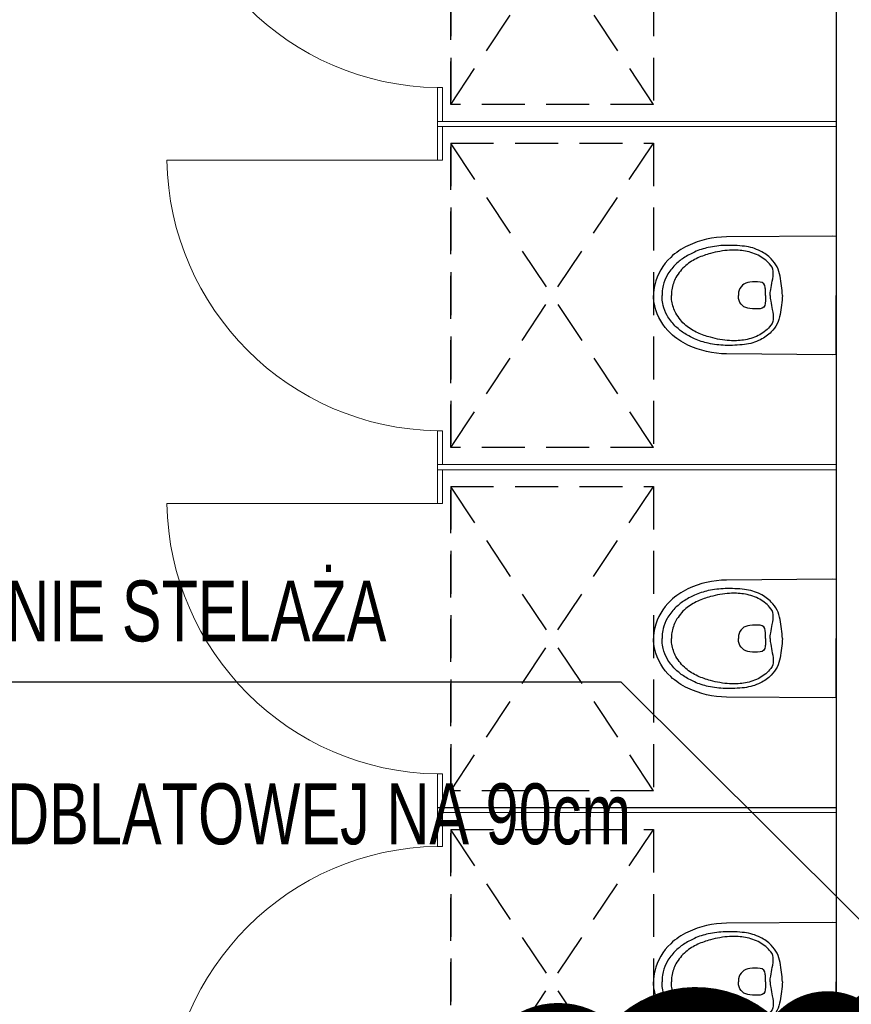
# Model space of a CAD drawing. Header units: millimetres. Extents: x 6161 to 8965, y -9035 to -5431.
# Tile 82 of 256: x 7097 to 7343, y -6965 to -6674. Entities that reach past the tile are written whole.
import ezdxf

# ---------------------------------------------------------------- set-up
doc = ezdxf.new("R2010")
doc.units = ezdxf.units.MM
doc.linetypes.add('DASHED', pattern=[19.05, 12.7, -6.35])
doc.layers.add('drzwi', color=30, linetype='Continuous', lineweight=20)
doc.layers.add('Wyposazenie Wew - Urzadzenia Sanitarne', color=6, linetype='Continuous')
doc.layers.add('Ściany', color=7, linetype='Continuous')
doc.styles.add('ARIAL', font='arial.ttf', dxfattribs={"height": 90})

# ---------------------------------------------------------------- blocks, each defined once
blk = doc.blocks.new('ROCA Victoria Rimless_Miska ustępowa')
for points in [[(-17.46, 0), (-17.54, -1.22), (-17.3, -32.5, 0.109256), (-14.68, -43.91, 0.076962), (-11.25, -48.97, 0.147238), (-3.13, -53.7, 0.064046), (0, -54.04)], [(17.46, 0), (17.54, -1.22), (17.3, -32.5, -0.109256), (14.68, -43.91, -0.076962), (11.25, -48.97, -0.147238), (3.13, -53.7, -0.064046), (0, -54.04)], [(0, -15.94, 0.030522), (-5.66, -16.58, 0.15195), (-10.79, -19.22, 0.08363), (-13.12, -22.43, 0.085767), (-14.52, -27.12, 0.036904), (-14.78, -32.84, 0.046025), (-14.17, -37.85, 0.053006), (-12.83, -41.91, 0.038568), (-11.06, -45.14, 0.052035), (-8.96, -47.72, 0.066441), (-5.93, -50.02, 0.072877), (-2.94, -51.19, 0.039475), (-0.85, -51.51, 0.022218), (0, -51.53)], [(0, -15.94, -0.030522), (5.66, -16.58, -0.15195), (10.79, -19.22, -0.08363), (13.12, -22.43, -0.085767), (14.52, -27.12, -0.036904), (14.78, -32.84, -0.046025), (14.17, -37.85, -0.053006), (12.83, -41.91, -0.038568), (11.06, -45.14, -0.052035), (8.96, -47.72, -0.066441), (5.93, -50.02, -0.072877), (2.94, -51.19, -0.039475), (0.85, -51.51, -0.022218), (0, -51.53)], [(0, -19.53, -0.087522), (-1.7, -19.38, -0.025593), (-4.2, -18.93, 0.120211), (-7.14, -18.7, 0.186717), (-9.29, -19.69, 0.086058), (-11.87, -23.11, 0.079429), (-13.2, -27.43, 0.051898), (-13.38, -31.53, 0.04875), (-12.4, -37.2, 0.043554), (-11.07, -40.96, 0.06811), (-8.86, -44.48, 0.092463), (-5.29, -47.4, 0.088025), (-1.68, -48.63, 0.041186), (0, -48.76)], [(0, -19.53, 0.087522), (1.7, -19.38, 0.025593), (4.2, -18.93, -0.120211), (7.14, -18.7, -0.186717), (9.29, -19.69, -0.086058), (11.87, -23.11, -0.079429), (13.2, -27.43, -0.051898), (13.38, -31.53, -0.04875), (12.4, -37.2, -0.043554), (11.07, -40.96, -0.06811), (8.86, -44.48, -0.092463), (5.29, -47.4, -0.088025), (1.68, -48.63, -0.041186), (0, -48.76)], [(0, -20.92, -0.000374), (-1.89, -20.96, 0.009276), (-2.37, -21.01, 0.404896), (-3.96, -22.46, 0.053728), (-3.9, -25.59, 0.350861), (-0.91, -28.86, 0.024147), (0, -28.92)], [(0, -20.92, 0.000374), (1.89, -20.96, -0.009276), (2.37, -21.01, -0.404896), (3.96, -22.46, -0.053728), (3.9, -25.59, -0.350861), (0.91, -28.86, -0.024147), (0, -28.92)]]:
    blk.add_lwpolyline(points, format="xyb")
for points in [[(-17.46, 0), (0, 0)], [(17.46, 0), (0, 0)]]:
    blk.add_lwpolyline(points)
at = {"color": 9, "linetype": 'DASHED', "true_color": 0xb8b8b8}
blk.add_lwpolyline([(-45, -54.04), (-45, -114.04), (45, -114.04), (45, -54.04), (-45, -54.04), (45, -114.04), (-45, -114.04), (45, -54.04)], dxfattribs=at)

msp = doc.modelspace()

# ---------------------------------------------------------------- linework, layer by layer
at = {"color": 1}
msp.add_lwpolyline([(6765.81, -6869.7), (7275.28, -6869.7), (7366.28, -6960.27)], dxfattribs=at).dxf.unprotected_set("ltscale", 0)
at = {"color": 1, "const_width": 10}
for points in [[(7385.43, -6971.68, 0.520567), (7345.96, -6969.41, 0.520567), (7345.96, -6969.41, 0.520567), (7321.46, -6977.12, 0.520567), (7272.91, -6978.03, 0.520567)], [(7272.91, -6978.03, 0.520567), (7240.7, -6978.03, 0.520567)]]:
    msp.add_lwpolyline(points, format="xyb", dxfattribs=at)
at = {"layer": 'drzwi'}
for points in [[(7221.03, -6613.92), (7221.03, -6602.42), (7339.03, -6602.42), (7339.03, -6603.92), (7222.53, -6603.92), (7222.53, -6613.92), (7141.03, -6613.92, 0.404433), (7221.03, -6693.92), (7221.03, -6705.42), (7339.03, -6705.42), (7339.03, -6703.92), (7222.53, -6703.92), (7222.53, -6693.92), (7221.03, -6693.92)], [(7221.03, -6715.42), (7221.03, -6703.92), (7339.03, -6703.92), (7339.03, -6705.42), (7222.53, -6705.42), (7222.53, -6715.42), (7141.03, -6715.42, 0.404433), (7221.03, -6795.42), (7221.03, -6806.92), (7339.03, -6806.92), (7339.03, -6805.42), (7222.53, -6805.42), (7222.53, -6795.42), (7221.03, -6795.42)], [(7221.03, -6816.92), (7221.03, -6805.42), (7339.03, -6805.42), (7339.03, -6806.92), (7222.53, -6806.92), (7222.53, -6816.92), (7141.03, -6816.92, 0.404433), (7221.03, -6896.92), (7221.03, -6906.92), (7339.03, -6906.92), (7339.03, -6906.92), (7222.53, -6906.92), (7222.53, -6896.92), (7221.03, -6896.92)], [(7221.03, -6998.32), (7221.03, -7008.32), (7339.03, -7008.32), (7339.03, -7008.32), (7222.53, -7008.32), (7222.53, -6998.32), (7141.03, -6998.32, -0.404433), (7221.03, -6918.32), (7221.03, -6906.82), (7339.03, -6906.82), (7339.03, -6908.32), (7222.53, -6908.32), (7222.53, -6918.32), (7221.03, -6918.32)]]:
    msp.add_lwpolyline(points, format="xyb", dxfattribs=at)
at = {"layer": 'Ściany'}
msp.add_lwpolyline([(7339.03, -6603.82), (7339.03, -7008.32), (6758.85, -7008.32)], dxfattribs=at)

# ---------------------------------------------------------------- block references
at = {"layer": 'Wyposazenie Wew - Urzadzenia Sanitarne', "xscale": -1, "rotation": 270}
for p in [(7339.03, -6653.87), (7339.03, -6755.37), (7339.03, -6856.87), (7339.03, -6958.37)]:
    msp.add_blockref('ROCA Victoria Rimless_Miska ustępowa', p, dxfattribs=at)

# ---------------------------------------------------------------- texts
at = {"color": 1, "insert": (6770.79, -6839.7), "char_height": 18, "attachment_point": 1, "style": 'ARIAL'}
msp.add_mtext_dynamic_manual_height_columns('{\\W0.7;ZMIANA USTAWIENIA PIECÓW I DODANIE STELAŻA\\PZMIANA SZEROKOŚCI OKAPU\\PZMIANA WIELKOŚCI CHŁODZIARKI PODBLATOWEJ NA 90cm}', width=626.5404, gutter_width=12.5, heights=[0], dxfattribs=at)

doc.saveas('drawing.dxf')
